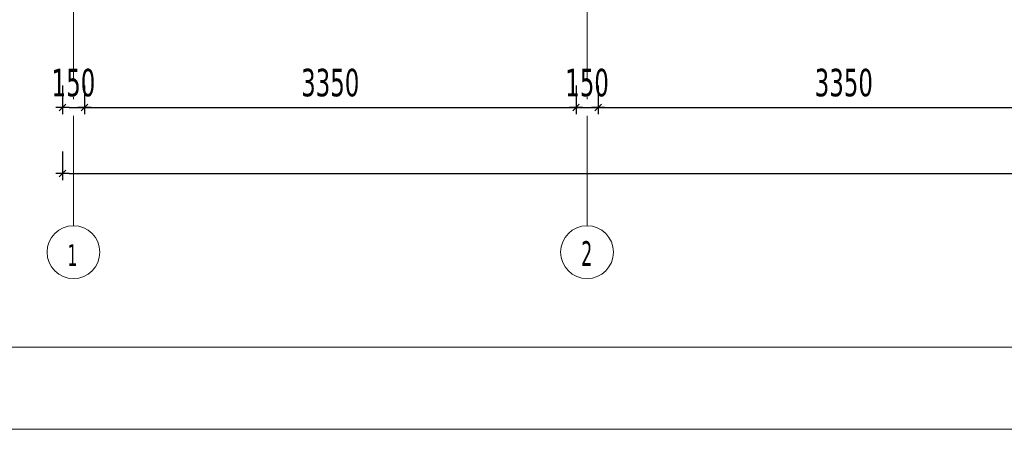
# Model space of a CAD drawing. Header units: millimetres. Extents: x 0 to 1517, y -116 to 725.
# Tile 2 of 256: x 382 to 472, y -116 to -78. Entities that reach past the tile are written whole.
import ezdxf

# ---------------------------------------------------------------- set-up
doc = ezdxf.new("R2010")
doc.units = ezdxf.units.MM
doc.linetypes.add('CADWORK_5', pattern=[13.2, 10, -1.5, 0.2, -1.5])
doc.layers.add('Ech.1_1', color=7, linetype='Continuous')
doc.layers.add('Ech.1_75', color=7, linetype='Continuous')
doc.styles.add('tahoma-', font='txt', dxfattribs={"height": 1})
doc.styles.add('tahoma-z-r', font='txt', dxfattribs={"width": 0.704918})
doc.dimstyles.new('ISO-25', dxfattribs={"dimtxt": 2.5, "dimasz": 2.5, "dimexe": 1.25, "dimexo": 0.625, "dimtad": 1, "dimtxsty": 'Standard', "dimcen": 2.5, "dimadec": 0, "dimazin": 0, "dimtfac": 1, "dimtmove": 0, "dimatfit": 3, "dimfxl": 1, "dimarcsym": 0})

# ---------------------------------------------------------------- blocks, each defined once
blk = doc.blocks.new('cw-dimension-symbol2')
at = {"color": 0, "linetype": 'Continuous', "lineweight": -2}
for p, q in [((-1, 0), (1, 0)), ((-0.5, -0.5), (0.5, 0.5))]:
    blk.add_line(p, q, dxfattribs=at)
blk = doc.blocks.new('*D174')
at = {"layer": 'Defpoints', "color": 0}
for p in [(386.241, -84.274), (388.241, -84.274), (388.241, -86.274)]:
    blk.add_point(p, dxfattribs=at)
at = {"layer": 'Ech.1_75', "color": 0, "linetype": 'Continuous', "lineweight": -2}
for p, q in [((386.241, -84.274), (386.241, -86.874)), ((388.241, -84.274), (388.241, -86.874)), ((386.841, -86.274), (387.641, -86.274))]:
    blk.add_line(p, q, dxfattribs=at)
at = {"layer": 'Ech.1_75', "color": 0, "lineweight": -2, "xscale": 0.6000000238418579, "yscale": 0.6000000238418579, "zscale": 0.6000000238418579, "rotation": 180}
blk.add_blockref('cw-dimension-symbol2', (386.241, -86.274), dxfattribs=at)
at = {"layer": 'Ech.1_75', "color": 0, "lineweight": -2, "xscale": 0.6000000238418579, "yscale": 0.6000000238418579, "zscale": 0.6000000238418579}
blk.add_blockref('cw-dimension-symbol2', (388.241, -86.274), dxfattribs=at)
at = {"layer": 'Ech.1_75', "color": 7, "linetype": 'Continuous', "lineweight": 5, "insert": (387.241, -84.024), "char_height": 2.5, "attachment_point": 5, "style": 'tahoma-z-r'}
blk.add_mtext('150', dxfattribs=at)
blk = doc.blocks.new('*D175')
at = {"layer": 'Defpoints', "color": 0}
for p in [(388.241, -84.274), (432.908, -84.274), (432.908, -86.274)]:
    blk.add_point(p, dxfattribs=at)
at = {"layer": 'Ech.1_75', "color": 0, "linetype": 'Continuous', "lineweight": -2}
for p, q in [((388.241, -84.274), (388.241, -86.874)), ((432.908, -84.274), (432.908, -86.874)), ((388.841, -86.274), (432.308, -86.274))]:
    blk.add_line(p, q, dxfattribs=at)
at = {"layer": 'Ech.1_75', "color": 0, "lineweight": -2, "xscale": 0.6000000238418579, "yscale": 0.6000000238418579, "zscale": 0.6000000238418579, "rotation": 180}
blk.add_blockref('cw-dimension-symbol2', (388.241, -86.274), dxfattribs=at)
at = {"layer": 'Ech.1_75', "color": 0, "lineweight": -2, "xscale": 0.6000000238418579, "yscale": 0.6000000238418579, "zscale": 0.6000000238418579}
blk.add_blockref('cw-dimension-symbol2', (432.908, -86.274), dxfattribs=at)
at = {"layer": 'Ech.1_75', "color": 7, "linetype": 'Continuous', "lineweight": 5, "insert": (410.575, -84.024), "char_height": 2.5, "attachment_point": 5, "style": 'tahoma-z-r'}
blk.add_mtext('3350', dxfattribs=at)
blk = doc.blocks.new('*D176')
at = {"layer": 'Defpoints', "color": 0}
for p in [(432.908, -84.274), (434.908, -84.274), (434.908, -86.274)]:
    blk.add_point(p, dxfattribs=at)
at = {"layer": 'Ech.1_75', "color": 0, "linetype": 'Continuous', "lineweight": -2}
for p, q in [((432.908, -84.274), (432.908, -86.874)), ((434.908, -84.274), (434.908, -86.874)), ((433.508, -86.274), (434.308, -86.274))]:
    blk.add_line(p, q, dxfattribs=at)
at = {"layer": 'Ech.1_75', "color": 0, "lineweight": -2, "xscale": 0.6000000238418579, "yscale": 0.6000000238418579, "zscale": 0.6000000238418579, "rotation": 180}
blk.add_blockref('cw-dimension-symbol2', (432.908, -86.274), dxfattribs=at)
at = {"layer": 'Ech.1_75', "color": 0, "lineweight": -2, "xscale": 0.6000000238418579, "yscale": 0.6000000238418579, "zscale": 0.6000000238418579}
blk.add_blockref('cw-dimension-symbol2', (434.908, -86.274), dxfattribs=at)
at = {"layer": 'Ech.1_75', "color": 7, "linetype": 'Continuous', "lineweight": 5, "insert": (433.908, -84.024), "char_height": 2.5, "attachment_point": 5, "style": 'tahoma-z-r'}
blk.add_mtext('150', dxfattribs=at)
blk = doc.blocks.new('*D177')
at = {"layer": 'Defpoints', "color": 0}
for p in [(434.908, -84.274), (479.575, -84.274), (479.575, -86.274)]:
    blk.add_point(p, dxfattribs=at)
at = {"layer": 'Ech.1_75', "color": 0, "linetype": 'Continuous', "lineweight": -2}
for p, q in [((434.908, -84.274), (434.908, -86.874)), ((479.575, -84.274), (479.575, -86.874)), ((435.508, -86.274), (478.975, -86.274))]:
    blk.add_line(p, q, dxfattribs=at)
at = {"layer": 'Ech.1_75', "color": 0, "lineweight": -2, "xscale": 0.6000000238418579, "yscale": 0.6000000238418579, "zscale": 0.6000000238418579, "rotation": 180}
blk.add_blockref('cw-dimension-symbol2', (434.908, -86.274), dxfattribs=at)
at = {"layer": 'Ech.1_75', "color": 0, "lineweight": -2, "xscale": 0.6000000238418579, "yscale": 0.6000000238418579, "zscale": 0.6000000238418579}
blk.add_blockref('cw-dimension-symbol2', (479.575, -86.274), dxfattribs=at)
at = {"layer": 'Ech.1_75', "color": 7, "linetype": 'Continuous', "lineweight": 5, "insert": (457.241, -84.024), "char_height": 2.5, "attachment_point": 5, "style": 'tahoma-z-r'}
blk.add_mtext('3350', dxfattribs=at)
blk = doc.blocks.new('*D185')
at = {"layer": 'Defpoints', "color": 0}
for p in [(386.241, -90.274), (593.575, -90.274), (593.575, -92.274)]:
    blk.add_point(p, dxfattribs=at)
at = {"layer": 'Ech.1_75', "color": 0, "linetype": 'Continuous', "lineweight": -2}
for p, q in [((386.241, -90.274), (386.241, -92.874)), ((593.575, -90.274), (593.575, -92.874)), ((386.841, -92.274), (592.975, -92.274))]:
    blk.add_line(p, q, dxfattribs=at)
at = {"layer": 'Ech.1_75', "color": 0, "lineweight": -2, "xscale": 0.6000000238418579, "yscale": 0.6000000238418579, "zscale": 0.6000000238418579, "rotation": 180}
blk.add_blockref('cw-dimension-symbol2', (386.241, -92.274), dxfattribs=at)
at = {"layer": 'Ech.1_75', "color": 0, "lineweight": -2, "xscale": 0.6000000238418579, "yscale": 0.6000000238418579, "zscale": 0.6000000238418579}
blk.add_blockref('cw-dimension-symbol2', (593.575, -92.274), dxfattribs=at)
at = {"layer": 'Ech.1_75', "color": 7, "linetype": 'Continuous', "lineweight": 5, "insert": (489.908, -90.024), "char_height": 2.5, "attachment_point": 5, "style": 'tahoma-z-r'}
blk.add_mtext('15550', dxfattribs=at)

msp = doc.modelspace()

# ---------------------------------------------------------------- linework, layer by layer
at = {"layer": 'Ech.1_1', "color": 7, "linetype": 'Continuous', "lineweight": 5}
msp.add_lwpolyline([(327.72, -115.512), (1516.72, -115.512), (1516.72, 725.488), (327.72, 725.488), (327.72, -115.512)], close=True, dxfattribs=at)
at = {"layer": 'Ech.1_75', "color": 7, "linetype": 'Continuous', "lineweight": 5}
msp.add_lwpolyline([(334.895, 239.316), (334.895, -108.036), (637.183, -108.036), (637.183, 239.316), (334.895, 239.316)], close=True, dxfattribs=at)

# ---------------------------------------------------------------- dimensions: what is measured, and where the dimension line sits
for base, p1, p2, text, override, picture, middle in [((388.241, -86.274), (386.241, -84.274), (388.241, -84.274), '150', {"dimtxt": 2.5, "dimasz": 0.6, "dimexe": 0.6, "dimexo": 0, "dimgap": 0, "dimdec": 0, "dimlfac": 1, "dimtxsty": 'tahoma-z-r', "dimblk": 'cw-dimension-symbol2', "dimclrt": 7, "dimtmove": 2}, '*D174', (387.241, -84.024)), ((432.908, -86.274), (388.241, -84.274), (432.908, -84.274), '3350', {"dimtxt": 2.5, "dimasz": 0.6, "dimexe": 0.6, "dimexo": 0, "dimgap": 0, "dimdec": 2, "dimlfac": 1, "dimtxsty": 'tahoma-z-r', "dimblk": 'cw-dimension-symbol2', "dimclrt": 7, "dimtmove": 2}, '*D175', (410.575, -84.024)), ((434.908, -86.274), (432.908, -84.274), (434.908, -84.274), '150', {"dimtxt": 2.5, "dimasz": 0.6, "dimexe": 0.6, "dimexo": 0, "dimgap": 0, "dimdec": 0, "dimlfac": 1, "dimtxsty": 'tahoma-z-r', "dimblk": 'cw-dimension-symbol2', "dimclrt": 7, "dimtmove": 2}, '*D176', (433.908, -84.024)), ((479.575, -86.274), (434.908, -84.274), (479.575, -84.274), '3350', {"dimtxt": 2.5, "dimasz": 0.6, "dimexe": 0.6, "dimexo": 0, "dimgap": 0, "dimdec": 2, "dimlfac": 1, "dimtxsty": 'tahoma-z-r', "dimblk": 'cw-dimension-symbol2', "dimclrt": 7, "dimtmove": 2}, '*D177', (457.241, -84.024)), ((593.575, -92.274), (386.241, -90.274), (593.575, -90.274), '15550', {"dimtxt": 2.5, "dimasz": 0.6, "dimexe": 0.6, "dimexo": 0, "dimgap": 0, "dimdec": 2, "dimlfac": 1, "dimtxsty": 'tahoma-z-r', "dimblk": 'cw-dimension-symbol2', "dimclrt": 7, "dimtmove": 2}, '*D185', (489.908, -90.024))]:
    dim = msp.add_linear_dim(base=base, p1=p1, p2=p2, angle=0, text=text, dimstyle='ISO-25', override=override, dxfattribs=at)
    dim.commit()
    dim.dimension.update_dxf_attribs({"geometry": picture, "text_midpoint": middle, "dimtype": 161})

# ---------------------------------------------------------------- next in the draw order: wipeouts: each hides what was drawn before it
at = {"linetype": 'Continuous'}
for points in [[(387.241, -101.812), (387.256, -101.812), (387.272, -101.811), (387.287, -101.811), (387.302, -101.811), (387.317, -101.81), (387.332, -101.81), (387.347, -101.809), (387.362, -101.809), (387.377, -101.808), (387.392, -101.807), (387.407, -101.806), (387.422, -101.805), (387.437, -101.804), (387.452, -101.802), (387.467, -101.801), (387.482, -101.799), (387.497, -101.798), (387.512, -101.796), (387.527, -101.794), (387.542, -101.793), (387.557, -101.791), (387.572, -101.789), (387.587, -101.787), (387.602, -101.784), (387.617, -101.782), (387.632, -101.78), (387.647, -101.777), (387.661, -101.775), (387.676, -101.772), (387.691, -101.769), (387.706, -101.766), (387.721, -101.763), (387.735, -101.76), (387.75, -101.757), (387.765, -101.754), (387.78, -101.75), (387.794, -101.747), (387.809, -101.743), (387.824, -101.74), (387.838, -101.736), (387.853, -101.732), (387.867, -101.728), (387.882, -101.724), (387.896, -101.72), (387.911, -101.716), (387.925, -101.712), (387.94, -101.708), (387.954, -101.703), (387.969, -101.699), (387.983, -101.694), (387.997, -101.689), (388.012, -101.685), (388.026, -101.68), (388.04, -101.675), (388.054, -101.67), (388.068, -101.665), (388.083, -101.659), (388.097, -101.654), (388.111, -101.649), (388.125, -101.643), (388.139, -101.637), (388.153, -101.632), (388.167, -101.626), (388.181, -101.62), (388.194, -101.614), (388.208, -101.608), (388.222, -101.602), (388.236, -101.596), (388.25, -101.59), (388.263, -101.583), (388.277, -101.577), (388.29, -101.57), (388.304, -101.563), (388.317, -101.557), (388.331, -101.55), (388.344, -101.543), (388.358, -101.536), (388.371, -101.529), (388.384, -101.522), (388.398, -101.515), (388.411, -101.507), (388.424, -101.5), (388.437, -101.493), (388.45, -101.485), (388.463, -101.477), (388.476, -101.47), (388.489, -101.462), (388.502, -101.454), (388.515, -101.446), (388.527, -101.438), (388.54, -101.43), (388.553, -101.422), (388.565, -101.413), (388.578, -101.405), (388.59, -101.397), (388.603, -101.388), (388.615, -101.379), (388.628, -101.371), (388.64, -101.362), (388.652, -101.353), (388.664, -101.344), (388.676, -101.335), (388.688, -101.326), (388.7, -101.317), (388.712, -101.308), (388.724, -101.299), (388.736, -101.289), (388.748, -101.28), (388.76, -101.27), (388.771, -101.261), (388.783, -101.251), (388.794, -101.241), (388.806, -101.232), (388.817, -101.222), (388.828, -101.212), (388.84, -101.202), (388.851, -101.192), (388.862, -101.182), (388.873, -101.171), (388.884, -101.161), (388.895, -101.151), (388.906, -101.14), (388.917, -101.13), (388.928, -101.119), (388.938, -101.109), (388.949, -101.098), (388.96, -101.087), (388.97, -101.076), (388.981, -101.065), (388.991, -101.054), (389.001, -101.043), (389.011, -101.032), (389.022, -101.021), (389.032, -101.01), (389.042, -100.999), (389.052, -100.987), (389.061, -100.976), (389.071, -100.964), (389.081, -100.953), (389.091, -100.941), (389.1, -100.93), (389.11, -100.918), (389.119, -100.906), (389.128, -100.894), (389.138, -100.883), (389.147, -100.871), (389.156, -100.859), (389.165, -100.847), (389.174, -100.834), (389.183, -100.822), (389.192, -100.81), (389.201, -100.798), (389.209, -100.785), (389.218, -100.773), (389.226, -100.761), (389.235, -100.748), (389.243, -100.736), (389.251, -100.723), (389.26, -100.71), (389.268, -100.698), (389.276, -100.685), (389.284, -100.672), (389.292, -100.659), (389.299, -100.646), (389.307, -100.633), (389.315, -100.62), (389.322, -100.607), (389.33, -100.594), (389.337, -100.581), (389.344, -100.568), (389.352, -100.555), (389.359, -100.541), (389.366, -100.528), (389.373, -100.515), (389.38, -100.501), (389.387, -100.488), (389.393, -100.474), (389.4, -100.461), (389.406, -100.447), (389.413, -100.433), (389.419, -100.42), (389.426, -100.406), (389.432, -100.392), (389.438, -100.379), (389.444, -100.365), (389.45, -100.351), (389.456, -100.337), (389.462, -100.323), (389.467, -100.309), (389.473, -100.295), (389.478, -100.281), (389.484, -100.267), (389.489, -100.253), (389.494, -100.239), (389.499, -100.225), (389.505, -100.21), (389.509, -100.196), (389.514, -100.182), (389.519, -100.168), (389.524, -100.153), (389.528, -100.139), (389.533, -100.124), (389.537, -100.11), (389.542, -100.096), (389.546, -100.081), (389.55, -100.067), (389.554, -100.052), (389.558, -100.038), (389.562, -100.023), (389.566, -100.008), (389.57, -99.994), (389.573, -99.979), (389.577, -99.964), (389.58, -99.95), (389.584, -99.935), (389.587, -99.92), (389.59, -99.906), (389.593, -99.891), (389.596, -99.876), (389.599, -99.861), (389.602, -99.846), (389.604, -99.832), (389.607, -99.817), (389.609, -99.802), (389.612, -99.787), (389.614, -99.772), (389.616, -99.757), (389.618, -99.742), (389.62, -99.727), (389.622, -99.712), (389.624, -99.697), (389.626, -99.682), (389.628, -99.667), (389.629, -99.652), (389.631, -99.637), (389.632, -99.622), (389.633, -99.607), (389.635, -99.592), (389.636, -99.577), (389.637, -99.562), (389.638, -99.547), (389.638, -99.532), (389.639, -99.517), (389.64, -99.502), (389.64, -99.487), (389.641, -99.472), (389.641, -99.457), (389.641, -99.442), (389.641, -99.427), (389.641, -99.412), (389.641, -99.396), (389.641, -99.381), (389.641, -99.366), (389.641, -99.351), (389.64, -99.336), (389.64, -99.321), (389.639, -99.306), (389.638, -99.291), (389.638, -99.276), (389.637, -99.261), (389.636, -99.246), (389.635, -99.231), (389.633, -99.216), (389.632, -99.201), (389.631, -99.186), (389.629, -99.171), (389.628, -99.156), (389.626, -99.141), (389.624, -99.126), (389.622, -99.111), (389.62, -99.096), (389.618, -99.081), (389.616, -99.066), (389.614, -99.051), (389.612, -99.036), (389.609, -99.021), (389.607, -99.006), (389.604, -98.992), (389.602, -98.977), (389.599, -98.962), (389.596, -98.947), (389.593, -98.932), (389.59, -98.917), (389.587, -98.903), (389.584, -98.888), (389.58, -98.873), (389.577, -98.859), (389.573, -98.844), (389.57, -98.829), (389.566, -98.815), (389.562, -98.8), (389.558, -98.786), (389.554, -98.771), (389.55, -98.756), (389.546, -98.742), (389.542, -98.728), (389.537, -98.713), (389.533, -98.699), (389.528, -98.684), (389.524, -98.67), (389.519, -98.656), (389.514, -98.641), (389.509, -98.627), (389.505, -98.613), (389.499, -98.599), (389.494, -98.584), (389.489, -98.57), (389.484, -98.556), (389.478, -98.542), (389.473, -98.528), (389.467, -98.514), (389.462, -98.5), (389.456, -98.486), (389.45, -98.472), (389.444, -98.458), (389.438, -98.445), (389.432, -98.431), (389.426, -98.417), (389.419, -98.403), (389.413, -98.39), (389.406, -98.376), (389.4, -98.362), (389.393, -98.349), (389.387, -98.335), (389.38, -98.322), (389.373, -98.309), (389.366, -98.295), (389.359, -98.282), (389.352, -98.269), (389.344, -98.255), (389.337, -98.242), (389.33, -98.229), (389.322, -98.216), (389.315, -98.203), (389.307, -98.19), (389.299, -98.177), (389.292, -98.164), (389.284, -98.151), (389.276, -98.138), (389.268, -98.126), (389.26, -98.113), (389.251, -98.1), (389.243, -98.088), (389.235, -98.075), (389.226, -98.063), (389.218, -98.05), (389.209, -98.038), (389.201, -98.025), (389.192, -98.013), (389.183, -98.001), (389.174, -97.989), (389.165, -97.977), (389.156, -97.965), (389.147, -97.953), (389.138, -97.941), (389.128, -97.929), (389.119, -97.917), (389.11, -97.905), (389.1, -97.893), (389.091, -97.882), (389.081, -97.87), (389.071, -97.859), (389.061, -97.847), (389.052, -97.836), (389.042, -97.824), (389.032, -97.813), (389.022, -97.802), (389.011, -97.791), (389.001, -97.78), (388.991, -97.769), (388.981, -97.758), (388.97, -97.747), (388.96, -97.736), (388.949, -97.725), (388.938, -97.715), (388.928, -97.704), (388.917, -97.693), (388.906, -97.683), (388.895, -97.672), (388.884, -97.662), (388.873, -97.652), (388.862, -97.642), (388.851, -97.631), (388.84, -97.621), (388.828, -97.611), (388.817, -97.601), (388.806, -97.591), (388.794, -97.582), (388.783, -97.572), (388.771, -97.562), (388.76, -97.553), (388.748, -97.543), (388.736, -97.534), (388.724, -97.524), (388.712, -97.515), (388.7, -97.506), (388.688, -97.497), (388.676, -97.488), (388.664, -97.479), (388.652, -97.47), (388.64, -97.461), (388.628, -97.452), (388.615, -97.444), (388.603, -97.435), (388.59, -97.427), (388.578, -97.418), (388.565, -97.41), (388.553, -97.401), (388.54, -97.393), (388.527, -97.385), (388.515, -97.377), (388.502, -97.369), (388.489, -97.361), (388.476, -97.353), (388.463, -97.346), (388.45, -97.338), (388.437, -97.331), (388.424, -97.323), (388.411, -97.316), (388.398, -97.308), (388.384, -97.301), (388.371, -97.294), (388.358, -97.287), (388.344, -97.28), (388.331, -97.273), (388.317, -97.266), (388.304, -97.26), (388.29, -97.253), (388.277, -97.246), (388.263, -97.24), (388.25, -97.234), (388.236, -97.227), (388.222, -97.221), (388.208, -97.215), (388.194, -97.209), (388.181, -97.203), (388.167, -97.197), (388.153, -97.191), (388.139, -97.186), (388.125, -97.18), (388.111, -97.175), (388.097, -97.169), (388.083, -97.164), (388.068, -97.159), (388.054, -97.153), (388.04, -97.148), (388.026, -97.143), (388.012, -97.139), (387.997, -97.134), (387.983, -97.129), (387.969, -97.124), (387.954, -97.12), (387.94, -97.115), (387.925, -97.111), (387.911, -97.107), (387.896, -97.103), (387.882, -97.099), (387.867, -97.095), (387.853, -97.091), (387.838, -97.087), (387.824, -97.083), (387.809, -97.08), (387.794, -97.076), (387.78, -97.073), (387.765, -97.069), (387.75, -97.066), (387.735, -97.063), (387.721, -97.06), (387.706, -97.057), (387.691, -97.054), (387.676, -97.051), (387.661, -97.049), (387.647, -97.046), (387.632, -97.044), (387.617, -97.041), (387.602, -97.039), (387.587, -97.037), (387.572, -97.034), (387.557, -97.032), (387.542, -97.03), (387.527, -97.029), (387.512, -97.027), (387.497, -97.025), (387.482, -97.024), (387.467, -97.022), (387.452, -97.021), (387.437, -97.02), (387.422, -97.018), (387.407, -97.017), (387.392, -97.016), (387.377, -97.015), (387.362, -97.015), (387.347, -97.014), (387.332, -97.013), (387.317, -97.013), (387.302, -97.012), (387.287, -97.012), (387.272, -97.012), (387.256, -97.012), (387.241, -97.012), (387.226, -97.012), (387.211, -97.012), (387.196, -97.012), (387.181, -97.012), (387.166, -97.013), (387.151, -97.013), (387.136, -97.014), (387.121, -97.015), (387.106, -97.015), (387.091, -97.016), (387.076, -97.017), (387.061, -97.018), (387.046, -97.02), (387.031, -97.021), (387.015, -97.022), (387, -97.024), (386.985, -97.025), (386.97, -97.027), (386.956, -97.029), (386.941, -97.03), (386.926, -97.032), (386.911, -97.034), (386.896, -97.037), (386.881, -97.039), (386.866, -97.041), (386.851, -97.044), (386.836, -97.046), (386.821, -97.049), (386.806, -97.051), (386.792, -97.054), (386.777, -97.057), (386.762, -97.06), (386.747, -97.063), (386.733, -97.066), (386.718, -97.069), (386.703, -97.073), (386.688, -97.076), (386.674, -97.08), (386.659, -97.083), (386.644, -97.087), (386.63, -97.091), (386.615, -97.095), (386.601, -97.099), (386.586, -97.103), (386.572, -97.107), (386.557, -97.111), (386.543, -97.115), (386.528, -97.12), (386.514, -97.124), (386.5, -97.129), (386.485, -97.134), (386.471, -97.139), (386.457, -97.143), (386.443, -97.148), (386.428, -97.153), (386.414, -97.159), (386.4, -97.164), (386.386, -97.169), (386.372, -97.175), (386.358, -97.18), (386.344, -97.186), (386.33, -97.191), (386.316, -97.197), (386.302, -97.203), (386.288, -97.209), (386.274, -97.215), (386.261, -97.221), (386.247, -97.227), (386.233, -97.234), (386.219, -97.24), (386.206, -97.246), (386.192, -97.253), (386.179, -97.26), (386.165, -97.266), (386.152, -97.273), (386.138, -97.28), (386.125, -97.287), (386.112, -97.294), (386.098, -97.301), (386.085, -97.308), (386.072, -97.316), (386.059, -97.323), (386.046, -97.331), (386.033, -97.338), (386.02, -97.346), (386.007, -97.353), (385.994, -97.361), (385.981, -97.369), (385.968, -97.377), (385.955, -97.385), (385.943, -97.393), (385.93, -97.401), (385.917, -97.41), (385.905, -97.418), (385.892, -97.427), (385.88, -97.435), (385.868, -97.444), (385.855, -97.452), (385.843, -97.461), (385.831, -97.47), (385.818, -97.479), (385.806, -97.488), (385.794, -97.497), (385.782, -97.506), (385.77, -97.515), (385.758, -97.524), (385.747, -97.534), (385.735, -97.543), (385.723, -97.553), (385.712, -97.562), (385.7, -97.572), (385.688, -97.582), (385.677, -97.591), (385.666, -97.601), (385.654, -97.611), (385.643, -97.621), (385.632, -97.631), (385.621, -97.642), (385.609, -97.652), (385.598, -97.662), (385.587, -97.672), (385.577, -97.683), (385.566, -97.693), (385.555, -97.704), (385.544, -97.715), (385.534, -97.725), (385.523, -97.736), (385.513, -97.747), (385.502, -97.758), (385.492, -97.769), (385.482, -97.78), (385.471, -97.791), (385.461, -97.802), (385.451, -97.813), (385.441, -97.824), (385.431, -97.836), (385.421, -97.847), (385.411, -97.859), (385.402, -97.87), (385.392, -97.882), (385.383, -97.893), (385.373, -97.905), (385.364, -97.917), (385.354, -97.929), (385.345, -97.941), (385.336, -97.953), (385.327, -97.965), (385.318, -97.977), (385.309, -97.989), (385.3, -98.001), (385.291, -98.013), (385.282, -98.025), (385.273, -98.038), (385.265, -98.05), (385.256, -98.063), (385.248, -98.075), (385.24, -98.088), (385.231, -98.1), (385.223, -98.113), (385.215, -98.126), (385.207, -98.138), (385.199, -98.151), (385.191, -98.164), (385.183, -98.177), (385.176, -98.19), (385.168, -98.203), (385.16, -98.216), (385.153, -98.229), (385.146, -98.242), (385.138, -98.255), (385.131, -98.269), (385.124, -98.282), (385.117, -98.295), (385.11, -98.309), (385.103, -98.322), (385.096, -98.335), (385.089, -98.349), (385.083, -98.362), (385.076, -98.376), (385.07, -98.39), (385.063, -98.403), (385.057, -98.417), (385.051, -98.431), (385.045, -98.445), (385.039, -98.458), (385.033, -98.472), (385.027, -98.486), (385.021, -98.5), (385.015, -98.514), (385.01, -98.528), (385.004, -98.542), (384.999, -98.556), (384.994, -98.57), (384.988, -98.584), (384.983, -98.599), (384.978, -98.613), (384.973, -98.627), (384.968, -98.641), (384.964, -98.656), (384.959, -98.67), (384.954, -98.684), (384.95, -98.699), (384.945, -98.713), (384.941, -98.728), (384.937, -98.742), (384.932, -98.756), (384.928, -98.771), (384.924, -98.786), (384.921, -98.8), (384.917, -98.815), (384.913, -98.829), (384.909, -98.844), (384.906, -98.859), (384.902, -98.873), (384.899, -98.888), (384.896, -98.903), (384.893, -98.917), (384.89, -98.932), (384.887, -98.947), (384.884, -98.962), (384.881, -98.977), (384.878, -98.992), (384.876, -99.006), (384.873, -99.021), (384.871, -99.036), (384.869, -99.051), (384.866, -99.066), (384.864, -99.081), (384.862, -99.096), (384.86, -99.111), (384.858, -99.126), (384.857, -99.141), (384.855, -99.156), (384.853, -99.171), (384.852, -99.186), (384.851, -99.201), (384.849, -99.216), (384.848, -99.231), (384.847, -99.246), (384.846, -99.261), (384.845, -99.276), (384.844, -99.291), (384.844, -99.306), (384.843, -99.321), (384.843, -99.336), (384.842, -99.351), (384.842, -99.366), (384.842, -99.381), (384.841, -99.396), (384.841, -99.412), (384.841, -99.427), (384.842, -99.442), (384.842, -99.457), (384.842, -99.472), (384.843, -99.487), (384.843, -99.502), (384.844, -99.517), (384.844, -99.532), (384.845, -99.547), (384.846, -99.562), (384.847, -99.577), (384.848, -99.592), (384.849, -99.607), (384.851, -99.622), (384.852, -99.637), (384.853, -99.652), (384.855, -99.667), (384.857, -99.682), (384.858, -99.697), (384.86, -99.712), (384.862, -99.727), (384.864, -99.742), (384.866, -99.757), (384.869, -99.772), (384.871, -99.787), (384.873, -99.802), (384.876, -99.817), (384.878, -99.832), (384.881, -99.846), (384.884, -99.861), (384.887, -99.876), (384.89, -99.891), (384.893, -99.906), (384.896, -99.92), (384.899, -99.935), (384.902, -99.95), (384.906, -99.964), (384.909, -99.979), (384.913, -99.994), (384.917, -100.008), (384.921, -100.023), (384.924, -100.038), (384.928, -100.052), (384.932, -100.067), (384.937, -100.081), (384.941, -100.096), (384.945, -100.11), (384.95, -100.124), (384.954, -100.139), (384.959, -100.153), (384.964, -100.168), (384.968, -100.182), (384.973, -100.196), (384.978, -100.21), (384.983, -100.225), (384.988, -100.239), (384.994, -100.253), (384.999, -100.267), (385.004, -100.281), (385.01, -100.295), (385.015, -100.309), (385.021, -100.323), (385.027, -100.337), (385.033, -100.351), (385.039, -100.365), (385.045, -100.379), (385.051, -100.392), (385.057, -100.406), (385.063, -100.42), (385.07, -100.433), (385.076, -100.447), (385.083, -100.461), (385.089, -100.474), (385.096, -100.488), (385.103, -100.501), (385.11, -100.515), (385.117, -100.528), (385.124, -100.541), (385.131, -100.555), (385.138, -100.568), (385.146, -100.581), (385.153, -100.594), (385.16, -100.607), (385.168, -100.62), (385.176, -100.633), (385.183, -100.646), (385.191, -100.659), (385.199, -100.672), (385.207, -100.685), (385.215, -100.698), (385.223, -100.71), (385.231, -100.723), (385.24, -100.736), (385.248, -100.748), (385.256, -100.761), (385.265, -100.773), (385.273, -100.785), (385.282, -100.798), (385.291, -100.81), (385.3, -100.822), (385.309, -100.834), (385.318, -100.847), (385.327, -100.859), (385.336, -100.871), (385.345, -100.883), (385.354, -100.894), (385.364, -100.906), (385.373, -100.918), (385.383, -100.93), (385.392, -100.941), (385.402, -100.953), (385.411, -100.964), (385.421, -100.976), (385.431, -100.987), (385.441, -100.999), (385.451, -101.01), (385.461, -101.021), (385.471, -101.032), (385.482, -101.043), (385.492, -101.054), (385.502, -101.065), (385.513, -101.076), (385.523, -101.087), (385.534, -101.098), (385.544, -101.109), (385.555, -101.119), (385.566, -101.13), (385.577, -101.14), (385.587, -101.151), (385.598, -101.161), (385.609, -101.171), (385.621, -101.182), (385.632, -101.192), (385.643, -101.202), (385.654, -101.212), (385.666, -101.222), (385.677, -101.232), (385.688, -101.241), (385.7, -101.251), (385.712, -101.261), (385.723, -101.27), (385.735, -101.28), (385.747, -101.289), (385.758, -101.299), (385.77, -101.308), (385.782, -101.317), (385.794, -101.326), (385.806, -101.335), (385.818, -101.344), (385.831, -101.353), (385.843, -101.362), (385.855, -101.371), (385.868, -101.379), (385.88, -101.388), (385.892, -101.397), (385.905, -101.405), (385.917, -101.413), (385.93, -101.422), (385.943, -101.43), (385.955, -101.438), (385.968, -101.446), (385.981, -101.454), (385.994, -101.462), (386.007, -101.47), (386.02, -101.477), (386.033, -101.485), (386.046, -101.493), (386.059, -101.5), (386.072, -101.507), (386.085, -101.515), (386.098, -101.522), (386.112, -101.529), (386.125, -101.536), (386.138, -101.543), (386.152, -101.55), (386.165, -101.557), (386.179, -101.563), (386.192, -101.57), (386.206, -101.577), (386.219, -101.583), (386.233, -101.59), (386.247, -101.596), (386.261, -101.602), (386.274, -101.608), (386.288, -101.614), (386.302, -101.62), (386.316, -101.626), (386.33, -101.632), (386.344, -101.637), (386.358, -101.643), (386.372, -101.649), (386.386, -101.654), (386.4, -101.659), (386.414, -101.665), (386.428, -101.67), (386.443, -101.675), (386.457, -101.68), (386.471, -101.685), (386.485, -101.689), (386.5, -101.694), (386.514, -101.699), (386.528, -101.703), (386.543, -101.708), (386.557, -101.712), (386.572, -101.716), (386.586, -101.72), (386.601, -101.724), (386.615, -101.728), (386.63, -101.732), (386.644, -101.736), (386.659, -101.74), (386.674, -101.743), (386.688, -101.747), (386.703, -101.75), (386.718, -101.754), (386.733, -101.757), (386.747, -101.76), (386.762, -101.763), (386.777, -101.766), (386.792, -101.769), (386.806, -101.772), (386.821, -101.775), (386.836, -101.777), (386.851, -101.78), (386.866, -101.782), (386.881, -101.784), (386.896, -101.787), (386.911, -101.789), (386.926, -101.791), (386.941, -101.793), (386.956, -101.794), (386.97, -101.796), (386.985, -101.798), (387, -101.799), (387.015, -101.801), (387.031, -101.802), (387.046, -101.804), (387.061, -101.805), (387.076, -101.806), (387.091, -101.807), (387.106, -101.808), (387.121, -101.809), (387.136, -101.809), (387.151, -101.81), (387.166, -101.81), (387.181, -101.811), (387.196, -101.811), (387.211, -101.811), (387.226, -101.812)], [(433.908, -101.812), (433.923, -101.812), (433.938, -101.811), (433.953, -101.811), (433.968, -101.811), (433.983, -101.81), (433.998, -101.81), (434.014, -101.809), (434.029, -101.809), (434.044, -101.808), (434.059, -101.807), (434.074, -101.806), (434.089, -101.805), (434.104, -101.804), (434.119, -101.802), (434.134, -101.801), (434.149, -101.799), (434.164, -101.798), (434.179, -101.796), (434.194, -101.794), (434.209, -101.793), (434.224, -101.791), (434.239, -101.789), (434.254, -101.787), (434.269, -101.784), (434.283, -101.782), (434.298, -101.78), (434.313, -101.777), (434.328, -101.775), (434.343, -101.772), (434.358, -101.769), (434.373, -101.766), (434.387, -101.763), (434.402, -101.76), (434.417, -101.757), (434.432, -101.754), (434.446, -101.75), (434.461, -101.747), (434.476, -101.743), (434.49, -101.74), (434.505, -101.736), (434.519, -101.732), (434.534, -101.728), (434.549, -101.724), (434.563, -101.72), (434.578, -101.716), (434.592, -101.712), (434.606, -101.708), (434.621, -101.703), (434.635, -101.699), (434.65, -101.694), (434.664, -101.689), (434.678, -101.685), (434.693, -101.68), (434.707, -101.675), (434.721, -101.67), (434.735, -101.665), (434.749, -101.659), (434.763, -101.654), (434.777, -101.649), (434.792, -101.643), (434.806, -101.637), (434.819, -101.632), (434.833, -101.626), (434.847, -101.62), (434.861, -101.614), (434.875, -101.608), (434.889, -101.602), (434.903, -101.596), (434.916, -101.59), (434.93, -101.583), (434.944, -101.577), (434.957, -101.57), (434.971, -101.563), (434.984, -101.557), (434.998, -101.55), (435.011, -101.543), (435.024, -101.536), (435.038, -101.529), (435.051, -101.522), (435.064, -101.515), (435.077, -101.507), (435.091, -101.5), (435.104, -101.493), (435.117, -101.485), (435.13, -101.477), (435.143, -101.47), (435.156, -101.462), (435.168, -101.454), (435.181, -101.446), (435.194, -101.438), (435.207, -101.43), (435.219, -101.422), (435.232, -101.413), (435.245, -101.405), (435.257, -101.397), (435.269, -101.388), (435.282, -101.379), (435.294, -101.371), (435.306, -101.362), (435.319, -101.353), (435.331, -101.344), (435.343, -101.335), (435.355, -101.326), (435.367, -101.317), (435.379, -101.308), (435.391, -101.299), (435.403, -101.289), (435.414, -101.28), (435.426, -101.27), (435.438, -101.261), (435.449, -101.251), (435.461, -101.241), (435.472, -101.232), (435.484, -101.222), (435.495, -101.212), (435.506, -101.202), (435.518, -101.192), (435.529, -101.182), (435.54, -101.171), (435.551, -101.161), (435.562, -101.151), (435.573, -101.14), (435.584, -101.13), (435.594, -101.119), (435.605, -101.109), (435.616, -101.098), (435.626, -101.087), (435.637, -101.076), (435.647, -101.065), (435.658, -101.054), (435.668, -101.043), (435.678, -101.032), (435.688, -101.021), (435.698, -101.01), (435.708, -100.999), (435.718, -100.987), (435.728, -100.976), (435.738, -100.964), (435.748, -100.953), (435.757, -100.941), (435.767, -100.93), (435.776, -100.918), (435.786, -100.906), (435.795, -100.894), (435.804, -100.883), (435.814, -100.871), (435.823, -100.859), (435.832, -100.847), (435.841, -100.834), (435.85, -100.822), (435.858, -100.81), (435.867, -100.798), (435.876, -100.785), (435.884, -100.773), (435.893, -100.761), (435.901, -100.748), (435.91, -100.736), (435.918, -100.723), (435.926, -100.71), (435.934, -100.698), (435.942, -100.685), (435.95, -100.672), (435.958, -100.659), (435.966, -100.646), (435.974, -100.633), (435.981, -100.62), (435.989, -100.607), (435.996, -100.594), (436.004, -100.581), (436.011, -100.568), (436.018, -100.555), (436.026, -100.541), (436.033, -100.528), (436.04, -100.515), (436.046, -100.501), (436.053, -100.488), (436.06, -100.474), (436.067, -100.461), (436.073, -100.447), (436.08, -100.433), (436.086, -100.42), (436.092, -100.406), (436.098, -100.392), (436.105, -100.379), (436.111, -100.365), (436.117, -100.351), (436.122, -100.337), (436.128, -100.323), (436.134, -100.309), (436.139, -100.295), (436.145, -100.281), (436.15, -100.267), (436.156, -100.253), (436.161, -100.239), (436.166, -100.225), (436.171, -100.21), (436.176, -100.196), (436.181, -100.182), (436.186, -100.168), (436.191, -100.153), (436.195, -100.139), (436.2, -100.124), (436.204, -100.11), (436.208, -100.096), (436.213, -100.081), (436.217, -100.067), (436.221, -100.052), (436.225, -100.038), (436.229, -100.023), (436.233, -100.008), (436.236, -99.994), (436.24, -99.979), (436.243, -99.964), (436.247, -99.95), (436.25, -99.935), (436.253, -99.92), (436.257, -99.906), (436.26, -99.891), (436.263, -99.876), (436.265, -99.861), (436.268, -99.846), (436.271, -99.832), (436.274, -99.817), (436.276, -99.802), (436.278, -99.787), (436.281, -99.772), (436.283, -99.757), (436.285, -99.742), (436.287, -99.727), (436.289, -99.712), (436.291, -99.697), (436.293, -99.682), (436.294, -99.667), (436.296, -99.652), (436.297, -99.637), (436.299, -99.622), (436.3, -99.607), (436.301, -99.592), (436.302, -99.577), (436.303, -99.562), (436.304, -99.547), (436.305, -99.532), (436.306, -99.517), (436.306, -99.502), (436.307, -99.487), (436.307, -99.472), (436.308, -99.457), (436.308, -99.442), (436.308, -99.427), (436.308, -99.412), (436.308, -99.396), (436.308, -99.381), (436.308, -99.366), (436.307, -99.351), (436.307, -99.336), (436.306, -99.321), (436.306, -99.306), (436.305, -99.291), (436.304, -99.276), (436.303, -99.261), (436.302, -99.246), (436.301, -99.231), (436.3, -99.216), (436.299, -99.201), (436.297, -99.186), (436.296, -99.171), (436.294, -99.156), (436.293, -99.141), (436.291, -99.126), (436.289, -99.111), (436.287, -99.096), (436.285, -99.081), (436.283, -99.066), (436.281, -99.051), (436.278, -99.036), (436.276, -99.021), (436.274, -99.006), (436.271, -98.992), (436.268, -98.977), (436.265, -98.962), (436.263, -98.947), (436.26, -98.932), (436.257, -98.917), (436.253, -98.903), (436.25, -98.888), (436.247, -98.873), (436.243, -98.859), (436.24, -98.844), (436.236, -98.829), (436.233, -98.815), (436.229, -98.8), (436.225, -98.786), (436.221, -98.771), (436.217, -98.756), (436.213, -98.742), (436.208, -98.728), (436.204, -98.713), (436.2, -98.699), (436.195, -98.684), (436.191, -98.67), (436.186, -98.656), (436.181, -98.641), (436.176, -98.627), (436.171, -98.613), (436.166, -98.599), (436.161, -98.584), (436.156, -98.57), (436.15, -98.556), (436.145, -98.542), (436.139, -98.528), (436.134, -98.514), (436.128, -98.5), (436.122, -98.486), (436.117, -98.472), (436.111, -98.458), (436.105, -98.445), (436.098, -98.431), (436.092, -98.417), (436.086, -98.403), (436.08, -98.39), (436.073, -98.376), (436.067, -98.362), (436.06, -98.349), (436.053, -98.335), (436.046, -98.322), (436.04, -98.309), (436.033, -98.295), (436.026, -98.282), (436.018, -98.269), (436.011, -98.255), (436.004, -98.242), (435.996, -98.229), (435.989, -98.216), (435.981, -98.203), (435.974, -98.19), (435.966, -98.177), (435.958, -98.164), (435.95, -98.151), (435.942, -98.138), (435.934, -98.126), (435.926, -98.113), (435.918, -98.1), (435.91, -98.088), (435.901, -98.075), (435.893, -98.063), (435.884, -98.05), (435.876, -98.038), (435.867, -98.025), (435.858, -98.013), (435.85, -98.001), (435.841, -97.989), (435.832, -97.977), (435.823, -97.965), (435.814, -97.953), (435.804, -97.941), (435.795, -97.929), (435.786, -97.917), (435.776, -97.905), (435.767, -97.893), (435.757, -97.882), (435.748, -97.87), (435.738, -97.859), (435.728, -97.847), (435.718, -97.836), (435.708, -97.824), (435.698, -97.813), (435.688, -97.802), (435.678, -97.791), (435.668, -97.78), (435.658, -97.769), (435.647, -97.758), (435.637, -97.747), (435.626, -97.736), (435.616, -97.725), (435.605, -97.715), (435.594, -97.704), (435.584, -97.693), (435.573, -97.683), (435.562, -97.672), (435.551, -97.662), (435.54, -97.652), (435.529, -97.642), (435.518, -97.631), (435.506, -97.621), (435.495, -97.611), (435.484, -97.601), (435.472, -97.591), (435.461, -97.582), (435.449, -97.572), (435.438, -97.562), (435.426, -97.553), (435.414, -97.543), (435.403, -97.534), (435.391, -97.524), (435.379, -97.515), (435.367, -97.506), (435.355, -97.497), (435.343, -97.488), (435.331, -97.479), (435.319, -97.47), (435.306, -97.461), (435.294, -97.452), (435.282, -97.444), (435.269, -97.435), (435.257, -97.427), (435.245, -97.418), (435.232, -97.41), (435.219, -97.401), (435.207, -97.393), (435.194, -97.385), (435.181, -97.377), (435.168, -97.369), (435.156, -97.361), (435.143, -97.353), (435.13, -97.346), (435.117, -97.338), (435.104, -97.331), (435.091, -97.323), (435.077, -97.316), (435.064, -97.308), (435.051, -97.301), (435.038, -97.294), (435.024, -97.287), (435.011, -97.28), (434.998, -97.273), (434.984, -97.266), (434.971, -97.26), (434.957, -97.253), (434.944, -97.246), (434.93, -97.24), (434.916, -97.234), (434.903, -97.227), (434.889, -97.221), (434.875, -97.215), (434.861, -97.209), (434.847, -97.203), (434.833, -97.197), (434.819, -97.191), (434.806, -97.186), (434.792, -97.18), (434.777, -97.175), (434.763, -97.169), (434.749, -97.164), (434.735, -97.159), (434.721, -97.153), (434.707, -97.148), (434.693, -97.143), (434.678, -97.139), (434.664, -97.134), (434.65, -97.129), (434.635, -97.124), (434.621, -97.12), (434.606, -97.115), (434.592, -97.111), (434.578, -97.107), (434.563, -97.103), (434.549, -97.099), (434.534, -97.095), (434.519, -97.091), (434.505, -97.087), (434.49, -97.083), (434.476, -97.08), (434.461, -97.076), (434.446, -97.073), (434.432, -97.069), (434.417, -97.066), (434.402, -97.063), (434.387, -97.06), (434.373, -97.057), (434.358, -97.054), (434.343, -97.051), (434.328, -97.049), (434.313, -97.046), (434.298, -97.044), (434.283, -97.041), (434.269, -97.039), (434.254, -97.037), (434.239, -97.034), (434.224, -97.032), (434.209, -97.03), (434.194, -97.029), (434.179, -97.027), (434.164, -97.025), (434.149, -97.024), (434.134, -97.022), (434.119, -97.021), (434.104, -97.02), (434.089, -97.018), (434.074, -97.017), (434.059, -97.016), (434.044, -97.015), (434.029, -97.015), (434.014, -97.014), (433.998, -97.013), (433.983, -97.013), (433.968, -97.012), (433.953, -97.012), (433.938, -97.012), (433.923, -97.012), (433.908, -97.012), (433.893, -97.012), (433.878, -97.012), (433.863, -97.012), (433.848, -97.012), (433.833, -97.013), (433.818, -97.013), (433.802, -97.014), (433.787, -97.015), (433.772, -97.015), (433.757, -97.016), (433.742, -97.017), (433.727, -97.018), (433.712, -97.02), (433.697, -97.021), (433.682, -97.022), (433.667, -97.024), (433.652, -97.025), (433.637, -97.027), (433.622, -97.029), (433.607, -97.03), (433.592, -97.032), (433.577, -97.034), (433.562, -97.037), (433.547, -97.039), (433.533, -97.041), (433.518, -97.044), (433.503, -97.046), (433.488, -97.049), (433.473, -97.051), (433.458, -97.054), (433.443, -97.057), (433.429, -97.06), (433.414, -97.063), (433.399, -97.066), (433.384, -97.069), (433.37, -97.073), (433.355, -97.076), (433.34, -97.08), (433.326, -97.083), (433.311, -97.087), (433.297, -97.091), (433.282, -97.095), (433.267, -97.099), (433.253, -97.103), (433.238, -97.107), (433.224, -97.111), (433.21, -97.115), (433.195, -97.12), (433.181, -97.124), (433.166, -97.129), (433.152, -97.134), (433.138, -97.139), (433.123, -97.143), (433.109, -97.148), (433.095, -97.153), (433.081, -97.159), (433.067, -97.164), (433.053, -97.169), (433.039, -97.175), (433.025, -97.18), (433.011, -97.186), (432.997, -97.191), (432.983, -97.197), (432.969, -97.203), (432.955, -97.209), (432.941, -97.215), (432.927, -97.221), (432.914, -97.227), (432.9, -97.234), (432.886, -97.24), (432.873, -97.246), (432.859, -97.253), (432.845, -97.26), (432.832, -97.266), (432.818, -97.273), (432.805, -97.28), (432.792, -97.287), (432.778, -97.294), (432.765, -97.301), (432.752, -97.308), (432.739, -97.316), (432.725, -97.323), (432.712, -97.331), (432.699, -97.338), (432.686, -97.346), (432.673, -97.353), (432.66, -97.361), (432.648, -97.369), (432.635, -97.377), (432.622, -97.385), (432.609, -97.393), (432.597, -97.401), (432.584, -97.41), (432.572, -97.418), (432.559, -97.427), (432.547, -97.435), (432.534, -97.444), (432.522, -97.452), (432.51, -97.461), (432.497, -97.47), (432.485, -97.479), (432.473, -97.488), (432.461, -97.497), (432.449, -97.506), (432.437, -97.515), (432.425, -97.524), (432.413, -97.534), (432.402, -97.543), (432.39, -97.553), (432.378, -97.562), (432.367, -97.572), (432.355, -97.582), (432.344, -97.591), (432.332, -97.601), (432.321, -97.611), (432.31, -97.621), (432.298, -97.631), (432.287, -97.642), (432.276, -97.652), (432.265, -97.662), (432.254, -97.672), (432.243, -97.683), (432.232, -97.693), (432.222, -97.704), (432.211, -97.715), (432.2, -97.725), (432.19, -97.736), (432.179, -97.747), (432.169, -97.758), (432.158, -97.769), (432.148, -97.78), (432.138, -97.791), (432.128, -97.802), (432.118, -97.813), (432.108, -97.824), (432.098, -97.836), (432.088, -97.847), (432.078, -97.859), (432.068, -97.87), (432.059, -97.882), (432.049, -97.893), (432.04, -97.905), (432.03, -97.917), (432.021, -97.929), (432.012, -97.941), (432.002, -97.953), (431.993, -97.965), (431.984, -97.977), (431.975, -97.989), (431.966, -98.001), (431.958, -98.013), (431.949, -98.025), (431.94, -98.038), (431.932, -98.05), (431.923, -98.063), (431.915, -98.075), (431.906, -98.088), (431.898, -98.1), (431.89, -98.113), (431.882, -98.126), (431.874, -98.138), (431.866, -98.151), (431.858, -98.164), (431.85, -98.177), (431.842, -98.19), (431.835, -98.203), (431.827, -98.216), (431.82, -98.229), (431.812, -98.242), (431.805, -98.255), (431.798, -98.269), (431.791, -98.282), (431.783, -98.295), (431.776, -98.309), (431.77, -98.322), (431.763, -98.335), (431.756, -98.349), (431.749, -98.362), (431.743, -98.376), (431.736, -98.39), (431.73, -98.403), (431.724, -98.417), (431.718, -98.431), (431.711, -98.445), (431.705, -98.458), (431.699, -98.472), (431.694, -98.486), (431.688, -98.5), (431.682, -98.514), (431.677, -98.528), (431.671, -98.542), (431.666, -98.556), (431.66, -98.57), (431.655, -98.584), (431.65, -98.599), (431.645, -98.613), (431.64, -98.627), (431.635, -98.641), (431.63, -98.656), (431.625, -98.67), (431.621, -98.684), (431.616, -98.699), (431.612, -98.713), (431.608, -98.728), (431.603, -98.742), (431.599, -98.756), (431.595, -98.771), (431.591, -98.786), (431.587, -98.8), (431.583, -98.815), (431.58, -98.829), (431.576, -98.844), (431.573, -98.859), (431.569, -98.873), (431.566, -98.888), (431.563, -98.903), (431.559, -98.917), (431.556, -98.932), (431.553, -98.947), (431.551, -98.962), (431.548, -98.977), (431.545, -98.992), (431.542, -99.006), (431.54, -99.021), (431.538, -99.036), (431.535, -99.051), (431.533, -99.066), (431.531, -99.081), (431.529, -99.096), (431.527, -99.111), (431.525, -99.126), (431.523, -99.141), (431.522, -99.156), (431.52, -99.171), (431.519, -99.186), (431.517, -99.201), (431.516, -99.216), (431.515, -99.231), (431.514, -99.246), (431.513, -99.261), (431.512, -99.276), (431.511, -99.291), (431.51, -99.306), (431.51, -99.321), (431.509, -99.336), (431.509, -99.351), (431.508, -99.366), (431.508, -99.381), (431.508, -99.396), (431.508, -99.412), (431.508, -99.427), (431.508, -99.442), (431.508, -99.457), (431.509, -99.472), (431.509, -99.487), (431.51, -99.502), (431.51, -99.517), (431.511, -99.532), (431.512, -99.547), (431.513, -99.562), (431.514, -99.577), (431.515, -99.592), (431.516, -99.607), (431.517, -99.622), (431.519, -99.637), (431.52, -99.652), (431.522, -99.667), (431.523, -99.682), (431.525, -99.697), (431.527, -99.712), (431.529, -99.727), (431.531, -99.742), (431.533, -99.757), (431.535, -99.772), (431.538, -99.787), (431.54, -99.802), (431.542, -99.817), (431.545, -99.832), (431.548, -99.846), (431.551, -99.861), (431.553, -99.876), (431.556, -99.891), (431.559, -99.906), (431.563, -99.92), (431.566, -99.935), (431.569, -99.95), (431.573, -99.964), (431.576, -99.979), (431.58, -99.994), (431.583, -100.008), (431.587, -100.023), (431.591, -100.038), (431.595, -100.052), (431.599, -100.067), (431.603, -100.081), (431.608, -100.096), (431.612, -100.11), (431.616, -100.124), (431.621, -100.139), (431.625, -100.153), (431.63, -100.168), (431.635, -100.182), (431.64, -100.196), (431.645, -100.21), (431.65, -100.225), (431.655, -100.239), (431.66, -100.253), (431.666, -100.267), (431.671, -100.281), (431.677, -100.295), (431.682, -100.309), (431.688, -100.323), (431.694, -100.337), (431.699, -100.351), (431.705, -100.365), (431.711, -100.379), (431.718, -100.392), (431.724, -100.406), (431.73, -100.42), (431.736, -100.433), (431.743, -100.447), (431.749, -100.461), (431.756, -100.474), (431.763, -100.488), (431.77, -100.501), (431.776, -100.515), (431.783, -100.528), (431.791, -100.541), (431.798, -100.555), (431.805, -100.568), (431.812, -100.581), (431.82, -100.594), (431.827, -100.607), (431.835, -100.62), (431.842, -100.633), (431.85, -100.646), (431.858, -100.659), (431.866, -100.672), (431.874, -100.685), (431.882, -100.698), (431.89, -100.71), (431.898, -100.723), (431.906, -100.736), (431.915, -100.748), (431.923, -100.761), (431.932, -100.773), (431.94, -100.785), (431.949, -100.798), (431.958, -100.81), (431.966, -100.822), (431.975, -100.834), (431.984, -100.847), (431.993, -100.859), (432.002, -100.871), (432.012, -100.883), (432.021, -100.894), (432.03, -100.906), (432.04, -100.918), (432.049, -100.93), (432.059, -100.941), (432.068, -100.953), (432.078, -100.964), (432.088, -100.976), (432.098, -100.987), (432.108, -100.999), (432.118, -101.01), (432.128, -101.021), (432.138, -101.032), (432.148, -101.043), (432.158, -101.054), (432.169, -101.065), (432.179, -101.076), (432.19, -101.087), (432.2, -101.098), (432.211, -101.109), (432.222, -101.119), (432.232, -101.13), (432.243, -101.14), (432.254, -101.151), (432.265, -101.161), (432.276, -101.171), (432.287, -101.182), (432.298, -101.192), (432.31, -101.202), (432.321, -101.212), (432.332, -101.222), (432.344, -101.232), (432.355, -101.241), (432.367, -101.251), (432.378, -101.261), (432.39, -101.27), (432.402, -101.28), (432.413, -101.289), (432.425, -101.299), (432.437, -101.308), (432.449, -101.317), (432.461, -101.326), (432.473, -101.335), (432.485, -101.344), (432.497, -101.353), (432.51, -101.362), (432.522, -101.371), (432.534, -101.379), (432.547, -101.388), (432.559, -101.397), (432.572, -101.405), (432.584, -101.413), (432.597, -101.422), (432.609, -101.43), (432.622, -101.438), (432.635, -101.446), (432.648, -101.454), (432.66, -101.462), (432.673, -101.47), (432.686, -101.477), (432.699, -101.485), (432.712, -101.493), (432.725, -101.5), (432.739, -101.507), (432.752, -101.515), (432.765, -101.522), (432.778, -101.529), (432.792, -101.536), (432.805, -101.543), (432.818, -101.55), (432.832, -101.557), (432.845, -101.563), (432.859, -101.57), (432.873, -101.577), (432.886, -101.583), (432.9, -101.59), (432.914, -101.596), (432.927, -101.602), (432.941, -101.608), (432.955, -101.614), (432.969, -101.62), (432.983, -101.626), (432.997, -101.632), (433.011, -101.637), (433.025, -101.643), (433.039, -101.649), (433.053, -101.654), (433.067, -101.659), (433.081, -101.665), (433.095, -101.67), (433.109, -101.675), (433.123, -101.68), (433.138, -101.685), (433.152, -101.689), (433.166, -101.694), (433.181, -101.699), (433.195, -101.703), (433.21, -101.708), (433.224, -101.712), (433.238, -101.716), (433.253, -101.72), (433.267, -101.724), (433.282, -101.728), (433.297, -101.732), (433.311, -101.736), (433.326, -101.74), (433.34, -101.743), (433.355, -101.747), (433.37, -101.75), (433.384, -101.754), (433.399, -101.757), (433.414, -101.76), (433.429, -101.763), (433.443, -101.766), (433.458, -101.769), (433.473, -101.772), (433.488, -101.775), (433.503, -101.777), (433.518, -101.78), (433.533, -101.782), (433.547, -101.784), (433.562, -101.787), (433.577, -101.789), (433.592, -101.791), (433.607, -101.793), (433.622, -101.794), (433.637, -101.796), (433.652, -101.798), (433.667, -101.799), (433.682, -101.801), (433.697, -101.802), (433.712, -101.804), (433.727, -101.805), (433.742, -101.806), (433.757, -101.807), (433.772, -101.808), (433.787, -101.809), (433.802, -101.809), (433.818, -101.81), (433.833, -101.81), (433.848, -101.811), (433.863, -101.811), (433.878, -101.811), (433.893, -101.812)]]:
    msp.add_wipeout(points, dxfattribs=at).dxf.layer = 'Ech.1_75'

# ---------------------------------------------------------------- next in the draw order: linework, layer by layer
at = {"layer": 'Ech.1_75', "color": 7, "linetype": 'CADWORK_5', "lineweight": 5}
for points in [[(387.241, -97.012), (387.241, 215.655)], [(433.908, -97.012), (433.908, 215.655)]]:
    msp.add_lwpolyline(points, dxfattribs=at)
at = {"layer": 'Ech.1_75', "color": 7, "lineweight": 5}
for centre in [(387.241, -99.412), (433.908, -99.412)]:
    msp.add_circle(centre, 2.4, dxfattribs=at)

# ---------------------------------------------------------------- next in the draw order: texts
at = {"layer": 'Ech.1_75', "color": 7, "linetype": 'Continuous', "style": 'tahoma-', "width": 0.6}
for s, height, p in [('2', 2.252, (433.374, -100.662)), ('1', 1.961, (386.707, -100.662))]:
    msp.add_text(s, height=height, dxfattribs=at).set_placement(p)

doc.saveas('drawing.dxf')
